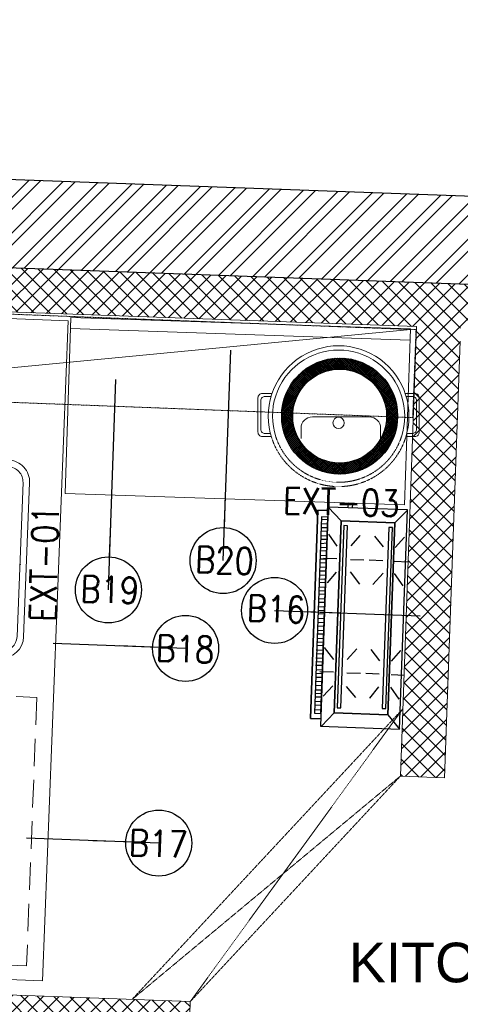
# Model space of a CAD drawing. Header units: millimetres. Extents: x 256680 to 410391, y -77299 to -22623.
# Tile 140 of 202: x 344139 to 345140, y -27393 to -25157. Entities that reach past the tile are written whole.
import ezdxf

# ---------------------------------------------------------------- set-up
doc = ezdxf.new("R2010")
doc.units = ezdxf.units.MM
doc.header["$LTSCALE"] = 2.5
for name, pattern in [('( Hidden )', [0.375, 0.25, -0.125]), ('DASHDOT2', [0.5, 0.25, -0.125, 0, -0.125]), ('HIDDEN2', [4.7625, 3.175, -1.5875])]:
    doc.linetypes.add(name, pattern=pattern)
for name, color, linetype, lineweight in [('A-WALL', 7, 'Continuous', 30), ('A_ FURN', 44, 'Continuous', 20), ('CKD Equipments', 252, 'Continuous', 0), ('ELEVATION 1', 143, 'Continuous', 18), ('ELEVATION 4', 157, 'Continuous', 9), ('EQPT', 3, 'Continuous', 9), ('FURNITURES', 30, 'Continuous', 15), ('HATCH LIGHT', 250, 'Continuous', 0), ('K Equipment', 30, 'Continuous', 9), ('K Equipment UC', 251, 'Continuous', 5), ('ROOM TEXT', 7, 'Continuous', 5), ('TEXT', 40, 'Continuous', 0), ('WALL', 132, 'Continuous', 25)]:
    doc.layers.add(name, color=color, linetype=linetype, lineweight=lineweight)
doc.layers.add('kitchen equip1', color=8, linetype='Continuous')
doc.styles.add('MTEXT', font='romans.shx', dxfattribs={"width": 0.85})
doc.styles.add('RG_3F_TITLE BLOCK_A1$0$A1 TBLOCK LBV$0$Style-arial', font='arial.ttf')
doc.styles.get("Standard").update_dxf_attribs({"font": 'GOTHIC.TTF'})
doc.dimstyles.new('AJKD_30', dxfattribs={"dimscale": 30, "dimtxt": 2, "dimasz": 1, "dimexe": 0.8, "dimexo": 0.8, "dimgap": 0.5, "dimtad": 1, "dimdec": 0, "dimzin": 0, "dimdsep": 46, "dimtxsty": 'Standard', "dimblk": 'ARCHTICK', "dimcen": 0.125, "dimclrd": 251, "dimclre": 251, "dimclrt": 42, "dimadec": 0, "dimazin": 0, "dimtfac": 1, "dimtdec": 0, "dimtix": 1, "dimtmove": 0, "dimatfit": 3, "dimfxl": 1, "dimtolj": 1, "dimtzin": 0, "dimarcsym": 1})

# ---------------------------------------------------------------- blocks, each defined once
blk = doc.blocks.new('awreg')
at = {"layer": 'K Equipment'}
for p, q in [((60713.5, 14498.1, -7.4), (60700.7, 14499.7, -7.4)), ((60720.2, 14494.7, -7.4), (60701.9, 14492.1, -7.4)), ((60713.5, 14498.1, -7.4), (60745.1, 14498.1, -7.4)), ((60720.2, 14494.7, -7.4), (60740.3, 14494.7, -7.4)), ((60804.5, 14486.4, -7.4), (60740.3, 14494.7, -7.4)), ((60804.5, 14506.4, -7.4), (60745.1, 14498.1, -7.4)), ((60804.5, 14506.4, -7.4), (60948, 14506.4, -7.4)), ((60853.3, 14486.4, -7.4), (60853.3, 14506.4, -7.4)), ((60866.2, 14496.4, -7.4), (60866.2, 14311.9, -7.4)), ((60886.2, 14496.4, -7.4), (60886.2, 14311.9, -7.4)), ((60899.2, 14486.4, -7.4), (60899.2, 14506.4, -7.4)), ((60948, 14506.4, -7.4), (61007.4, 14498.1, -7.4)), ((60948, 14486.4, -7.4), (61012.2, 14494.7, -7.4)), ((61039, 14498.1, -7.4), (61007.4, 14498.1, -7.4)), ((61032.2, 14494.7, -7.4), (61012.2, 14494.7, -7.4)), ((61032.2, 14494.7, -7.4), (61050.6, 14492.1, -7.4)), ((61039, 14498.1, -7.4), (61051.8, 14499.8, -7.4)), ((60804.5, 14486.4, -7.4), (60866.2, 14486.4, -7.4)), ((60886.3, 14486.4, -7.4), (60948, 14486.4, -7.4)), ((60701.2, 14430.2, -7.4), (61051.2, 14430.2, -7.4)), ((60701.2, 14415.2, -7.4), (61051.2, 14415.2, -7.4)), ((60741.2, 14224.4, -7.4), (60741.2, 14414.4, -7.4)), ((60651.2, 14380.2, -7.4), (60651.2, 13980.2, -7.4)), ((60666.2, 14380.2, -7.4), (60666.2, 13980.2, -7.4)), ((61086.2, 14380.2, -7.4), (61086.2, 13980.2, -7.4)), ((61101.2, 14380.2, -7.4), (61101.2, 13980.2, -7.4)), ((60651.2, 14314.4, -7.4), (60841.2, 14314.4, -7.4)), ((60701.2, 13945.2, -7.4), (61051.2, 13945.2, -7.4)), ((60701.2, 13930.2, -7.4), (61051.2, 13930.2, -7.4))]:
    blk.add_line(p, q, dxfattribs=at)
for centre, radius in [((60804.5, 14496.4, -7.4), 10), ((60948, 14496.4, -7.4), 10), ((60948, 14496.4, -7.4), 10), ((60741.2, 14314.4, -7.4), 50), ((60741.2, 14314.4, -7.4), 25)]:
    blk.add_circle(centre, radius, dxfattribs=at)
for centre, radius, start, end in [((60804.5, 14496.4, -7.4), 20.9, 28.5539, 159.6794), ((60948, 14496.4, -7.4), 20.9, 20.3274, 151.4528), ((60707.6, 14496.9, -7.4), 7.49, 157.3857, 219.5836), ((60876.2, 14496.4, -7.4), 10, 0.0044, 180.0034), ((61044.8, 14496.9, -7.4), 7.49, 320.4232, 22.6211), ((60804.5, 14496.4, -7.4), 20.9, 200.9658, 331.4528), ((60948, 14496.4, -7.4), 20.9, 208.5539, 339.0409), ((60701.2, 14380.2, -7.4), 50, 90.004, 180.004), ((61051.2, 14380.2, -7.4), 50, 0.004, 90.004), ((60701.2, 14380.2, -7.4), 35, 90.004, 180.004), ((61051.2, 14380.2, -7.4), 35, 0.004, 90.004), ((60876.2, 14311.9, -7.4), 10, 180.0034, 0.0034), ((60701.2, 13980.2, -7.4), 50, 180.004, 270.004), ((60701.2, 13980.2, -7.4), 35, 180.004, 270.004), ((61051.2, 13980.2, -7.4), 50, 270.004, 0.004), ((61051.2, 13980.2, -7.4), 35, 270.004, 0.004)]:
    blk.add_arc(centre, radius, start, end, dxfattribs=at)
blk = doc.blocks.new('G$C62143A14')
at = {"linetype": 'Continuous', "lineweight": 0}
for p, q in [((144.5, 0.3), (145.7, 0.6)), ((144.5, 0.3), (144.5, 0.3)), ((145.9, 0.3), (144.5, 0))]:
    blk.add_line(p, q, dxfattribs=at)
blk.add_arc((145.7, 0.8), 0.175, 280.6162, 1.5356, dxfattribs=at)
blk = doc.blocks.new('G$C46422E3B')
at = {"layer": 'A_ FURN', "ltscale": 2}
h = blk.add_hatch(dxfattribs=at)
h.set_pattern_fill('ANSI37', color=15)
h.set_pattern_definition([(45, (111347.439, 475109.8173), (-2.24506403, 2.24506403), []), (135, (111347.439, 475109.8173), (-2.24506403, -2.24506403), [])])
edge = h.paths.add_edge_path()
edge.add_arc((131.7, 131.7), 131.7, 0, 360)
edge = h.paths.add_edge_path(flags=16)
edge.add_arc((131.7, 131.7), 106.7, 0, 360)
at = {"layer": 'kitchen equip1'}
for radius in [131.7, 106.7]:
    blk.add_circle((131.7, 131.7), radius, dxfattribs=at)
blk = doc.blocks.new('A$C7a6a0475')
for p, q in [((325.4, 415.9), (289.6, 415.9)), ((249.6, 175.9), (249.6, 375.9)), ((325.4, 135.9), (289.6, 135.9))]:
    blk.add_line(p, q)
at = {"elevation": 0}
for points in [[(167.8, 518), (167.8, 552.3, -0.414214), (182.8, 567.3), (303.7, 567.3, -0.414214), (318.7, 552.3), (318.7, 520.7)], [(177.8, 521.1), (177.8, 542.3, -0.414214), (192.8, 557.3), (293.7, 557.3, -0.414214), (308.7, 542.3), (308.7, 523.5)], [(167.8, 49.3), (167.8, 15, 0.414214), (182.8, 0), (303.7, 0, 0.414214), (318.7, 15), (318.7, 46.6)], [(177.8, 46.2), (177.8, 25, 0.414214), (192.8, 10), (293.7, 10, 0.414214), (308.7, 25), (308.7, 43.8)]]:
    blk.add_lwpolyline(points, format="xyb", dxfattribs=at)
blk.add_circle((271.1, 283.7), 20)
for centre, radius, start, end in [((247.5, 283.7), 247.5, 71.6585, 288.3415), ((247.5, 283.7), 232.5, 71.6585, 288.3415), ((289.6, 375.9), 40, 90, 180), ((289.6, 175.9), 40, 180, 270)]:
    blk.add_arc(centre, radius, start, end)
at = {"linetype": 'HIDDEN2', "ltscale": 0.1}
for radius in [232.5, 247.5]:
    blk.add_arc((247.5, 283.7), radius, 288.3415, 71.6585, dxfattribs=at)
blk = doc.blocks.new('G$CD5B1A49A')
at = {"color": 3}
for points in [[(490, 186.8), (490, 210), (17, 210), (17, 186.8)], [(17, 186.8), (17, 210), (490, 210), (490, 186.8)], [(137.8, 188.2), (137.9, 202.6), (137.9, 202.6)], [(145.8, 188.1), (145.9, 202.5), (145.9, 202.5)], [(153.8, 188), (153.9, 202.4), (153.9, 202.4)], [(164.2, 188), (164.3, 202.4), (164.3, 202.4)], [(172.2, 187.9), (172.3, 202.3), (172.3, 202.3)], [(182.6, 187.8), (182.7, 202.2), (182.7, 202.2)], [(190.6, 187.7), (190.7, 202.1), (190.7, 202.1)], [(198.6, 187.7), (198.7, 202.1), (198.7, 202.1)], [(209, 187.6), (209.1, 202), (209.1, 202)], [(217, 187.5), (217.1, 201.9), (217.1, 201.9)], [(227.4, 187.4), (225.9, 201.8), (225.9, 201.8)], [(235.4, 187.3), (235.5, 201.7), (235.5, 201.7)], [(244.2, 187.3), (244.3, 201.7), (244.3, 201.7)], [(254.6, 187.2), (254.7, 201.6), (254.7, 201.6)], [(262.6, 187.1), (262.7, 201.5), (262.7, 201.5)], [(270.6, 187.1), (270.7, 201.5), (270.7, 201.5)], [(281, 187), (281.1, 201.4), (281.1, 201.4)], [(289, 186.9), (289.1, 201.3), (289.1, 201.3)], [(442.6, 187.2), (442.7, 201.6), (442.7, 201.6)], [(450.6, 187.1), (450.7, 201.5), (450.7, 201.5)], [(459.4, 187.1), (459.5, 201.5), (459.5, 201.5)], [(469, 187), (469.1, 201.4), (469.1, 201.4)], [(31.3, 156.5), (0.6, 184.4), (0.6, 184.4)], [(37, 186.6), (37.1, 201), (37.1, 201)], [(47.4, 188.9), (47.5, 200.9), (47.5, 200.9)], [(55.4, 188.9), (55.5, 200.9), (55.5, 200.9)], [(65.8, 188.8), (65.9, 200.8), (65.9, 200.8)], [(92.5, 161.7), (68.6, 182.6), (68.6, 182.6)], [(73.8, 188.7), (73.9, 200.7), (73.9, 200.7)], [(81.8, 188.6), (81.9, 200.6), (81.9, 200.6)], [(92.2, 188.6), (92.3, 200.6), (92.3, 200.6)], [(101, 188.5), (101.1, 200.5), (101.1, 200.5)], [(110.6, 188.4), (110.7, 200.4), (110.7, 200.4)], [(119.4, 188.3), (119.5, 200.3), (119.5, 200.3)], [(123.7, 161.6), (123.8, 192.8), (123.8, 192.8)], [(127.4, 188.3), (127.5, 200.3), (127.5, 200.3)], [(152.5, 161.5), (179, 183.8), (179, 183.8)], [(299.4, 186.8), (299.5, 201.2), (299.5, 201.2)], [(307.4, 186.7), (307.5, 201.1), (307.5, 201.1)], [(315.4, 186.7), (315.5, 201.1), (315.5, 201.1)], [(325.8, 186.6), (325.9, 201), (325.9, 201)], [(350.9, 163.3), (326.2, 183.3), (326.2, 183.3)], [(333.8, 186.5), (333.9, 200.9), (333.9, 200.9)], [(342.6, 186.4), (342.7, 200.8), (342.7, 200.8)], [(352.2, 188), (352.3, 200.8), (352.3, 200.8)], [(361, 187.9), (361.1, 200.7), (361.1, 200.7)], [(370.6, 187.8), (370.7, 200.6), (370.7, 200.6)], [(379.4, 187.7), (379.5, 200.5), (379.5, 200.5)], [(381.3, 163.2), (381.4, 193.6), (381.4, 193.6)], [(387.4, 187.7), (387.5, 200.5), (387.5, 200.5)], [(397.8, 187.6), (397.9, 200.4), (397.9, 200.4)], [(405.8, 187.5), (405.9, 200.3), (405.9, 200.3)], [(410.1, 163.1), (436.6, 183), (436.6, 183)], [(416.2, 187.4), (413.9, 200.2), (413.9, 200.2)], [(424.2, 187.4), (424.3, 200.2), (424.3, 200.2)], [(432.2, 187.3), (432.3, 200.1), (432.3, 200.1)], [(467.7, 156.5), (498.2, 186.8), (498.2, 186.8)], [(498, 131.6), (508.4, 131.6), (508.4, 142), (498, 142)], [(92.4, 131.3), (68.3, 109), (68.3, 109)], [(123.6, 131.2), (123.5, 100), (123.5, 100)], [(154, 131.1), (178.7, 110.2), (178.7, 110.2)], [(353.2, 132.1), (325.9, 109.7), (325.9, 109.7)], [(381.2, 132), (381.1, 101.6), (381.1, 101.6)], [(412.4, 131.9), (436.3, 111.8), (436.3, 111.8)], [(381, 58.4), (381.1, 89.6), (381.1, 89.6)], [(94.6, 57.7), (68.2, 77.8), (68.2, 77.8)], [(123.4, 57.6), (123.5, 88), (123.5, 88)], [(153.8, 57.5), (178.6, 77.4), (178.6, 77.4)], [(353, 56.9), (325.8, 79.3), (325.8, 79.3)], [(412.2, 58.3), (436.2, 79), (436.2, 79)], [(31.3, 34.7), (0, 6.8), (0, 6.8)], [(94.5, 30.5), (68, 10.6), (68, 10.6)], [(123.3, 30.4), (123.2, 0), (123.2, 0)], [(153.7, 30.3), (178.4, 10.2), (178.4, 10.2)], [(352.9, 32.1), (325.6, 11.3), (325.6, 11.3)], [(380.9, 32), (380.8, 0.8), (380.8, 0.8)], [(412.1, 31.9), (436, 11), (436, 11)], [(467.7, 34.7), (497.6, 6.8), (497.6, 6.8)]]:
    blk.add_lwpolyline(points, dxfattribs=at)
for points in [[(475.5, 201.3), (29, 201.3), (29, 186.8), (475.5, 186.7)], [(498.2, 186.8), (0, 186.8), (0, 6.8), (498.2, 6.8)], [(467.7, 156.5), (467.7, 34.7), (31.3, 34.7), (31.3, 156.5)], [(31.3, 34.7), (467.7, 34.7), (467.7, 156.5), (31.3, 156.5)], [(457.3, 150.1), (43.7, 150.1), (43.6, 141.9), (457.3, 141.9)], [(43.6, 141.9), (457.3, 141.9), (457.3, 150.1), (43.6, 150.1)], [(456.9, 47.7), (45.7, 47.7), (45.7, 39.4), (456.9, 39.4)], [(45.7, 39.4), (456.9, 39.4), (456.9, 47.7), (45.7, 47.7)]]:
    blk.add_lwpolyline(points, close=True, dxfattribs=at)
blk = doc.blocks.new('_ArchTick')
at = {"color": 0, "linetype": 'ByBlock', "const_width": 0.15}
blk.add_lwpolyline([(-0.5, -0.5), (0.5, 0.5)], dxfattribs=at)

msp = doc.modelspace()

# ---------------------------------------------------------------- hatches: boundary and pattern name
at = {"layer": 'HATCH LIGHT', "true_color": 0x636466}
h = msp.add_hatch(dxfattribs=at)
h.set_pattern_fill('ANSI32', color=251, scale=6)
h.set_pattern_definition([(45, (278504.94, -46725.026), (-40.411153, 40.411153), []), (45, (278531.88, -46725.026), (-40.411153, 40.411153), [])])
h.paths.add_polyline_path([(355647.8, -32590), (355453.8, -32638.8), (355635.4, -33359.7), (343082.7, -33359.6, -0.000263), (343068.2, -33559.6), (355892, -33559.7)])
h.paths.add_polyline_path([(343496.7, -25157.1), (343296.6, -25157.1, -0.011972), (342815.4, -34256), (343016, -34256, 0.01196)])
h.paths.add_polyline_path([(343480.3, -25697.6), (353159.2, -26046.6, 0.003501), (353653.3, -26800.6), (353820.9, -26691.5), (353270.8, -25850.5), (343486.5, -25497.7, -0.000262)])
h = msp.add_hatch(dxfattribs=at)
h.set_pattern_fill('ANSI37', color=251, scale=8)
h.set_pattern_definition([(45, (278504.942, -46725.026), (-17.960512, 17.960512), []), (135, (278504.942, -46725.026), (-17.960512, -17.960512), [])])
edge = h.paths.add_edge_path()
edge.add_line((346273.8, -25798.3), (343480.3, -25697.6))
edge.add_arc((153082.9, -19659.4), 190493.1, 356.573537, 358.183559, ccw=False)
edge.add_line((343235.5, -31044.7), (346084.7, -31044.7))
edge.add_line((346084.7, -31044.7), (346211.2, -27535.7))
edge.add_line((346211.2, -27535.7), (346111.3, -27532.1))
edge.add_line((346111.3, -27532.1), (346082, -28343.5))
edge.add_line((346082, -28343.5), (346082, -28343.5))
edge.add_line((346082, -28343.5), (346017.2, -30142.4))
edge.add_line((346017.2, -30142.4), (345988.2, -30944.7))
edge.add_line((345988.2, -30944.7), (343356.5, -30944.7))
edge.add_line((343356.5, -30944.7), (343482.6, -27449.3))
edge.add_line((343482.6, -27449.3), (344481.9, -27485.3))
edge.add_line((344481.9, -27485.3), (344523.3, -27486.8))
edge.add_line((344523.3, -27486.8), (344526.9, -27386.9))
edge.add_line((344526.9, -27386.9), (343486.2, -27349.3))
edge.add_line((343486.2, -27349.3), (343542.1, -25799.9))
edge.add_line((343542.1, -25799.9), (345041.1, -25853.9))
edge.add_line((345041.1, -25853.9), (345030.3, -26153.7))
edge.add_line((345030.3, -26153.7), (345006.9, -26801.7))
edge.add_line((345006.9, -26801.7), (345004.2, -26874.9))
edge.add_line((345004.2, -26874.9), (345104.2, -26878.5))
edge.add_line((345104.2, -26878.5), (345141, -25857.5))
edge.add_line((345141, -25857.5), (346170.3, -25894.7))
edge.add_line((346170.3, -25894.7), (346143.7, -26632.7))
edge.add_line((346143.7, -26632.7), (346243.6, -26636.3))
edge.add_line((346243.6, -26636.3), (346273.8, -25798.3))

# ---------------------------------------------------------------- linework, layer by layer
at = {"layer": 'CKD Equipments'}
for points in [[(343549.8, -25813.9), (343492, -27312.8), (344191.5, -27339.8), (344249.3, -25840.9), (343549.8, -25813.9), (343574.8, -25814.9), (343517, -27313.8)], [(344255.8, -25833.6), (345026.9, -25858.9), (345013.4, -26258.7), (344242.3, -26233.4), (344255.8, -25833.6), (344255, -25858.6), (345026.1, -25884.7)], [(343534.7, -26003.7), (345026.9, -25860.5)]]:
    msp.add_lwpolyline(points, dxfattribs=at)
at = {"layer": 'ELEVATION 1'}
for p, q in [((345041.1, -25853.9), (345004.2, -26874.9)), ((345139.9, -25887.2), (345104.2, -26878.5)), ((345104.2, -26878.5), (345004.2, -26874.9)), ((343486.2, -27349.3), (344526.9, -27386.9)), ((344523.3, -27486.8), (344526.9, -27386.9))]:
    msp.add_line(p, q, dxfattribs=at)
msp.add_lwpolyline([(345041.1, -25853.9), (343542.1, -25799.9)], dxfattribs=at)
at = {"layer": 'EQPT', "linetype": '( Hidden )', "lineweight": 15, "ltscale": 100, "elevation": 7.4}
msp.add_lwpolyline([(344178.4, -26696.3), (344154.9, -27305.9), (343545.4, -27282.4), (343568.9, -26672.8), (344178.4, -26696.3)], dxfattribs=at)
at = {"layer": 'HATCH LIGHT', "linetype": '( Hidden )'}
for p, q in [((345009.7, -26722.3), (344394.6, -27382.1)), ((345009.7, -26722.3), (344526.9, -27386.9)), ((344394.6, -27382.1), (345004.2, -26874.9)), ((345004.2, -26874.9), (344526.9, -27386.9))]:
    msp.add_line(p, q, dxfattribs=at)
at = {"layer": 'K Equipment', "color": 252, "linetype": 'DASHDOT2', "lineweight": 5, "ltscale": 2, "true_color": 0x939598}
msp.add_lwpolyline([(345032.2, -26060.8), (343533.3, -26003.7), (343540.9, -25803.8), (345039.8, -25861)], close=True, dxfattribs=at)
at = {"layer": 'WALL'}
msp.add_line((353270.8, -25850.5), (343487.5, -25497.7), dxfattribs=at)
at = {"layer": 'WALL', "flags": 128}
msp.add_lwpolyline([(353820.9, -26691.5), (353653.3, -26800.6, -0.003501), (353159.2, -26046.6), (343480.3, -25697.6)], format="xyb", dxfattribs=at)

# ---------------------------------------------------------------- block references
at = {"layer": 'A-WALL', "rotation": 87.92625837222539}
msp.add_blockref('G$CD5B1A49A', (345009.1, -26768.5), dxfattribs=at)
at = {"layer": 'CKD Equipments', "ltscale": 0.25}
msp.add_blockref('G$C46422E3B', (344734.6, -26188.9), dxfattribs=at)
at = {"layer": 'CKD Equipments', "ltscale": 0.25, "rotation": 87.79023278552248}
msp.add_blockref('G$C62143A14', (344135.8, -26539.8), dxfattribs=at)
at = {"layer": 'FURNITURES', "xscale": -1, "rotation": 87.79023278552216}
msp.add_blockref('awreg', (360422.2, 33910, 7.4), dxfattribs=at)
at = {"layer": 'K Equipment UC', "xscale": -0.6459602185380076, "yscale": 0.6459602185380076, "zscale": 0.6459602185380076, "rotation": 89.99999999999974}
msp.add_blockref('A$C7a6a0475', (345047.2, -25897.6), dxfattribs=at)

# ---------------------------------------------------------------- texts
at = {"layer": 'ROOM TEXT', "char_height": 60, "width": 170.917, "attachment_point": 9, "style": 'MTEXT'}
for s, insert, rotation in [('\\pxqc;EXT-03', (344954.7, -26284.4), 358.5718), ('\\pxqc;EXT-01', (344227.4, -26307.3), 88.5718)]:
    msp.add_mtext(s, dxfattribs=dict(at, insert=insert, rotation=rotation))
at = {"layer": 'ROOM TEXT', "char_height": 60, "rotation": 357.9352, "style": 'MTEXT'}
for s, insert, attachment_point in [('\\A1;\\pxqc;B20', (344689.1, -26418, 0.2), 9), ('\\A1;\\pxqc;B19', (344428.2, -26484.7, 0.2), 9), ('\\A1;\\pxqc;B16', (344806, -26528.3, 0.2), 9), ('\\A1;\\pxqc;B18', (344428.5, -26612.8, 0.2), 7), ('\\A1;\\pxqc;B17', (344367.7, -27055, 0.2), 7)]:
    msp.add_mtext_dynamic_manual_height_columns(s, width=170.917, gutter_width=1.8, heights=[0], dxfattribs=dict(at, insert=insert, attachment_point=attachment_point))
at = {"layer": 'TEXT', "insert": (345800.3, -27253.2), "char_height": 90, "width": 1274.194, "attachment_point": 3, "style": 'RG_3F_TITLE BLOCK_A1$0$A1 TBLOCK LBV$0$Style-arial'}
msp.add_mtext('\\pxqc;KITCHEN', dxfattribs=at)

# ---------------------------------------------------------------- leaders
at = {"layer": 'ELEVATION 4'}
for points in [[(344601.6, -26385.5), (344619, -25907.7)], [(344340.8, -26452.1), (344358.1, -25974.3)], [(344718.6, -26498.7), (345048.9, -26510.6)], [(344516.1, -26584.8), (344215.3, -26573.9)], [(344455.3, -27027), (344154.5, -27016.1)]]:
    msp.add_leader(points, dimstyle='AJKD_30', override={"dimasz": 5, "dimgap": 0.5, "dimtad": 0, "dimldrblk": 'DotBlank', "dimfxl": 0.18, "dimfxlon": 1, "dimarcsym": 2}, dxfattribs=at)

doc.saveas('drawing.dxf')
